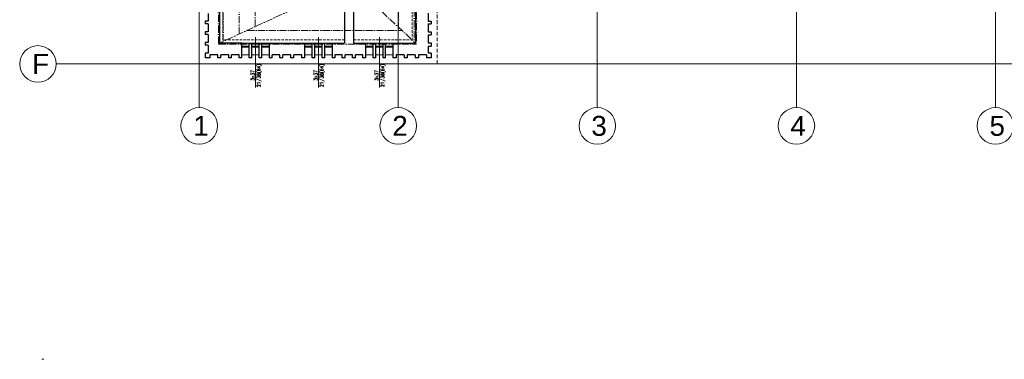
# Model space of a CAD drawing. Header units: millimetres. Extents: x -5254 to 173417, y -28809 to -6400.
# Tile 123 of 256: x 62512 to 67459, y -14634 to -12929. Entities that reach past the tile are written whole.
import ezdxf

# ---------------------------------------------------------------- set-up
doc = ezdxf.new("R2010")
doc.units = ezdxf.units.MM
doc.linetypes.add('ACAD_ISO10W100', pattern=[18, 12, -3, 0, -3])
doc.linetypes.add('HIDDEN', pattern=[9.525, 6.35, -3.175])
for name, color, linetype, lineweight in [('_MW_ppoż', 7, 'Continuous', 0), ('m_cienka', 7, 'Continuous', 5), ('m_drewno', 7, 'Continuous', 9), ('m_stolarka', 7, 'Continuous', 9), ('m_tabela', 7, 'Continuous', 15), ('m_tekst', 7, 'Continuous', 13), ('m_widok', 7, 'Continuous', 9), ('m_ściany', 7, 'Continuous', 30)]:
    doc.layers.add(name, color=color, linetype=linetype, lineweight=lineweight)
doc.styles.get("Standard").update_dxf_attribs({"font": 'arial.ttf'})
doc.styles.add('WYM', font='simplex.shx', dxfattribs={"width": 0.5})

# ---------------------------------------------------------------- blocks, each defined once
blk = doc.blocks.new('zw$A8B1')
at = {"layer": '_MW_ppoż', "color": 251}
for points in [[(901.8, 4225.7), (901.8, 183.5)], [(1901.8, 4225.7), (1901.8, 183.5)], [(2901.8, 4225.7), (2901.8, 183.5)], [(3901.8, 4225.7), (3901.8, 183.5)], [(4901.8, 4225.7), (4901.8, 183.5)], [(183.5, 402.9), (7578, 402.9)]]:
    blk.add_lwpolyline(points, dxfattribs=at)
for centre in [(91.8, 402.9), (901.8, 91.8), (1901.8, 91.8), (2901.8, 91.8), (3901.8, 91.8), (4901.8, 91.8)]:
    blk.add_circle(centre, 91.8, dxfattribs=at)
at = {"layer": '_MW_ppoż', "color": 251, "char_height": 100, "width": 98.152, "attachment_point": 1}
for s, insert in [('F', (61.7, 453)), ('1', (871.7, 141.8)), ('2', (1871.7, 141.8)), ('3', (2871.7, 141.8)), ('4', (3871.7, 141.8)), ('5', (4871.7, 141.8))]:
    blk.add_mtext(s, dxfattribs=dict(at, insert=insert))

msp = doc.modelspace()

# ---------------------------------------------------------------- linework, layer by layer
at = {"layer": 'm_cienka', "linetype": 'HIDDEN', "ltscale": 2}
for p, q in [((63532.71, -11876.24), (63532.71, -13030.24)), ((64484.71, -12600.24), (64484.71, -13030.24)), ((64144.71, -13030.24), (63532.71, -13030.24)), ((64189.71, -13030.24), (64484.71, -13030.24))]:
    msp.add_line(p, q, dxfattribs=at)
at = {"layer": 'm_cienka', "linetype": 'HIDDEN', "ltscale": 3}
for p, q in [((63414.21, -11952.24), (63414.21, -13150.74)), ((64609.21, -13150.74), (64609.21, -12706.24)), ((63414.21, -13150.74), (64609.21, -13150.74))]:
    msp.add_line(p, q, dxfattribs=at)
at = {"layer": 'm_cienka', "ltscale": 2}
for p, q in [((63697.21, -13268.62), (63697.21, -13015.84)), ((64013.21, -13268.62), (64013.21, -13015.84)), ((64319.21, -13268.62), (64319.21, -13015.84))]:
    msp.add_line(p, q, dxfattribs=at)
at = {"layer": 'm_drewno', "linetype": 'ACAD_ISO10W100', "ltscale": 3}
for p, q in [((63511.71, -11876.24), (63511.71, -13051.24)), ((63534.71, -13037.92), (63534.71, -11876.24)), ((63614.71, -13000.96), (63614.71, -11876.24)), ((63694.71, -12964), (63694.71, -11876.24)), ((64414.71, -12345.55), (64414.71, -12966.04)), ((64494.71, -12498.65), (64494.71, -13040.64)), ((64505.71, -12621.24), (64505.71, -13051.24)), ((64174.71, -12742.24), (63516.71, -13046.24)), ((64174.71, -12742.24), (64500.71, -13046.24)), ((63655.24, -12982.24), (64432.08, -12982.24)), ((63511.71, -13051.24), (64505.71, -13051.24))]:
    msp.add_line(p, q, dxfattribs=at)
at = {"layer": 'm_stolarka', "ltscale": 2}
for p, q in [((63628.71, -13061.24), (63665.71, -13061.24)), ((63628.71, -13061.24), (63628.71, -13066.24)), ((63628.71, -13066.24), (63665.71, -13066.24)), ((63633.71, -13061.24), (63633.71, -13066.24)), ((63633.71, -13063.74), (63660.71, -13063.74)), ((63660.71, -13061.24), (63660.71, -13066.24)), ((63665.71, -13061.24), (63665.71, -13066.24)), ((63678.71, -13061.24), (63715.71, -13061.24)), ((63678.71, -13061.24), (63678.71, -13066.24)), ((63678.71, -13066.24), (63715.71, -13066.24)), ((63683.71, -13061.24), (63683.71, -13066.24)), ((63683.71, -13063.74), (63710.71, -13063.74)), ((63710.71, -13061.24), (63710.71, -13066.24)), ((63715.71, -13061.24), (63715.71, -13066.24)), ((63728.71, -13061.24), (63765.71, -13061.24)), ((63728.71, -13061.24), (63728.71, -13066.24)), ((63728.71, -13066.24), (63765.71, -13066.24)), ((63733.71, -13061.24), (63733.71, -13066.24)), ((63733.71, -13063.74), (63760.71, -13063.74)), ((63760.71, -13061.24), (63760.71, -13066.24)), ((63765.71, -13061.24), (63765.71, -13066.24)), ((63944.71, -13061.24), (63981.71, -13061.24)), ((63944.71, -13061.24), (63944.71, -13066.24)), ((63944.71, -13066.24), (63981.71, -13066.24)), ((63949.71, -13061.24), (63949.71, -13066.24)), ((63949.71, -13063.74), (63976.71, -13063.74)), ((63976.71, -13061.24), (63976.71, -13066.24)), ((63981.71, -13061.24), (63981.71, -13066.24)), ((63994.71, -13061.24), (64031.71, -13061.24)), ((63994.71, -13061.24), (63994.71, -13066.24)), ((63994.71, -13066.24), (64031.71, -13066.24)), ((63999.71, -13061.24), (63999.71, -13066.24)), ((63999.71, -13063.74), (64026.71, -13063.74)), ((64026.71, -13061.24), (64026.71, -13066.24)), ((64031.71, -13061.24), (64031.71, -13066.24)), ((64044.71, -13061.24), (64081.71, -13061.24)), ((64044.71, -13061.24), (64044.71, -13066.24)), ((64044.71, -13066.24), (64081.71, -13066.24)), ((64049.71, -13061.24), (64049.71, -13066.24)), ((64049.71, -13063.74), (64076.71, -13063.74)), ((64076.71, -13061.24), (64076.71, -13066.24)), ((64081.71, -13061.24), (64081.71, -13066.24)), ((64250.71, -13061.24), (64287.71, -13061.24)), ((64250.71, -13061.24), (64250.71, -13066.24)), ((64250.71, -13066.24), (64287.71, -13066.24)), ((64255.71, -13061.24), (64255.71, -13066.24)), ((64255.71, -13063.74), (64282.71, -13063.74)), ((64282.71, -13061.24), (64282.71, -13066.24)), ((64287.71, -13061.24), (64287.71, -13066.24)), ((64300.71, -13061.24), (64337.71, -13061.24)), ((64300.71, -13061.24), (64300.71, -13066.24)), ((64300.71, -13066.24), (64337.71, -13066.24)), ((64305.71, -13061.24), (64305.71, -13066.24)), ((64305.71, -13063.74), (64332.71, -13063.74)), ((64332.71, -13061.24), (64332.71, -13066.24)), ((64337.71, -13061.24), (64337.71, -13066.24)), ((64350.71, -13061.24), (64387.71, -13061.24)), ((64350.71, -13061.24), (64350.71, -13066.24)), ((64350.71, -13066.24), (64387.71, -13066.24)), ((64355.71, -13061.24), (64355.71, -13066.24)), ((64355.71, -13063.74), (64382.71, -13063.74)), ((64382.71, -13061.24), (64382.71, -13066.24)), ((64387.71, -13061.24), (64387.71, -13066.24))]:
    msp.add_line(p, q, dxfattribs=at)
at = {"layer": 'm_tabela'}
msp.add_line((62623.72, -14634.23), (62633.72, -14634.23), dxfattribs=at)
at = {"layer": 'm_widok', "ltscale": 2}
for p, q in [((63628.71, -13046.24), (63665.71, -13046.24)), ((63678.71, -13046.24), (63715.71, -13046.24)), ((63728.71, -13046.24), (63765.71, -13046.24)), ((63944.71, -13046.24), (63981.71, -13046.24)), ((63994.71, -13046.24), (64031.71, -13046.24)), ((64044.71, -13046.24), (64081.71, -13046.24)), ((64250.71, -13046.24), (64287.71, -13046.24)), ((64300.71, -13046.24), (64337.71, -13046.24)), ((64350.71, -13046.24), (64387.71, -13046.24))]:
    msp.add_line(p, q, dxfattribs=at)
at = {"layer": 'm_widok', "ltscale": 3}
for p, q in [((63628.71, -13105.74), (63665.71, -13105.74)), ((63678.71, -13105.74), (63715.71, -13105.74)), ((63728.71, -13105.74), (63765.71, -13105.74)), ((63944.71, -13105.74), (63981.71, -13105.74)), ((63994.71, -13105.74), (64031.71, -13105.74)), ((64044.71, -13105.74), (64081.71, -13105.74)), ((64250.71, -13105.74), (64287.71, -13105.74)), ((64300.71, -13105.74), (64337.71, -13105.74)), ((64350.71, -13105.74), (64387.71, -13105.74))]:
    msp.add_line(p, q, dxfattribs=at)
at = {"layer": 'm_ściany', "ltscale": 2}
for p, q in [((64500.71, -12342.24), (64500.71, -13046.24)), ((64144.71, -12837.24), (64144.71, -13046.24)), ((64189.71, -12837.24), (64189.71, -13046.24)), ((63516.71, -12884.24), (63516.71, -13046.24)), ((63628.71, -13046.24), (63516.71, -13046.24)), ((63628.71, -13120.74), (63628.71, -13046.24)), ((63665.71, -13046.24), (63678.71, -13046.24)), ((63665.71, -13046.24), (63678.71, -13046.24)), ((63665.71, -13120.74), (63665.71, -13046.24)), ((63678.71, -13120.74), (63678.71, -13046.24)), ((63715.71, -13046.24), (63728.71, -13046.24)), ((63715.71, -13046.24), (63728.71, -13046.24)), ((63715.71, -13120.74), (63715.71, -13046.24)), ((63728.71, -13120.74), (63728.71, -13046.24)), ((63765.71, -13046.24), (63765.71, -13120.74)), ((63765.71, -13046.24), (63944.71, -13046.24)), ((63944.71, -13120.74), (63944.71, -13046.24)), ((63981.71, -13046.24), (63994.71, -13046.24)), ((63981.71, -13046.24), (63994.71, -13046.24)), ((63981.71, -13120.74), (63981.71, -13046.24)), ((63994.71, -13120.74), (63994.71, -13046.24)), ((64031.71, -13046.24), (64044.71, -13046.24)), ((64031.71, -13046.24), (64044.71, -13046.24)), ((64031.71, -13120.74), (64031.71, -13046.24)), ((64044.71, -13120.74), (64044.71, -13046.24)), ((64081.71, -13046.24), (64081.71, -13120.74)), ((64081.71, -13046.24), (64144.71, -13046.24)), ((64189.71, -13046.24), (64250.71, -13046.24)), ((64250.71, -13120.74), (64250.71, -13046.24)), ((64287.71, -13046.24), (64300.71, -13046.24)), ((64287.71, -13046.24), (64300.71, -13046.24)), ((64287.71, -13120.74), (64287.71, -13046.24)), ((64300.71, -13120.74), (64300.71, -13046.24)), ((64337.71, -13046.24), (64350.71, -13046.24)), ((64337.71, -13046.24), (64350.71, -13046.24)), ((64337.71, -13120.74), (64337.71, -13046.24)), ((64350.71, -13120.74), (64350.71, -13046.24)), ((64387.71, -13046.24), (64387.71, -13120.74)), ((64387.71, -13046.24), (64500.71, -13046.24)), ((63507.71, -13120.74), (63507.71, -13105.74)), ((63522.71, -13120.74), (63522.71, -13105.74)), ((63562.71, -13120.74), (63562.71, -13105.74)), ((63576.71, -13120.74), (63576.71, -13105.74)), ((63614.71, -13120.74), (63614.71, -13105.74)), ((63819.71, -13105.74), (63780.71, -13105.74)), ((63780.71, -13120.74), (63780.71, -13105.74)), ((63819.71, -13120.74), (63819.71, -13105.74)), ((63874.71, -13105.74), (63834.71, -13105.74)), ((63834.71, -13120.74), (63834.71, -13105.74)), ((63874.71, -13120.74), (63874.71, -13105.74)), ((63929.71, -13105.74), (63889.71, -13105.74)), ((63889.71, -13120.74), (63889.71, -13105.74)), ((63929.71, -13120.74), (63929.71, -13105.74)), ((64132.71, -13105.74), (64095.71, -13105.74)), ((64095.71, -13105.74), (64095.71, -13120.74)), ((64132.71, -13120.74), (64132.71, -13105.74)), ((64184.71, -13105.74), (64146.71, -13105.74)), ((64146.71, -13120.74), (64146.71, -13105.74)), ((64184.71, -13120.74), (64184.71, -13105.74)), ((64236.71, -13105.74), (64198.71, -13105.74)), ((64198.71, -13120.74), (64198.71, -13105.74)), ((64236.71, -13120.74), (64236.71, -13105.74)), ((64403.71, -13105.74), (64403.71, -13120.74)), ((64443.71, -13105.74), (64443.71, -13120.74)), ((64459.71, -13105.74), (64459.71, -13120.74)), ((64499.71, -13105.74), (64499.71, -13120.74)), ((64515.71, -13105.74), (64515.71, -13120.74)), ((63780.71, -13120.74), (63765.71, -13120.74)), ((63834.71, -13120.74), (63819.71, -13120.74)), ((63889.71, -13120.74), (63874.71, -13120.74)), ((63944.71, -13120.74), (63929.71, -13120.74)), ((64095.71, -13120.74), (64081.71, -13120.74)), ((64146.71, -13120.74), (64132.71, -13120.74)), ((64198.71, -13120.74), (64184.71, -13120.74)), ((64250.71, -13120.74), (64236.71, -13120.74))]:
    msp.add_line(p, q, dxfattribs=at)
at = {"layer": 'm_ściany', "ltscale": 3}
for p, q in [((63459.21, -12898.24), (63459.21, -12936.24)), ((64564.21, -12895.24), (64564.21, -12935.24)), ((63459.21, -12936.24), (63444.21, -12936.24)), ((63444.21, -12936.24), (63444.21, -12950.24)), ((63459.21, -12950.24), (63444.21, -12950.24)), ((63459.21, -12950.24), (63459.21, -12989.24)), ((64564.21, -12935.24), (64579.21, -12935.24)), ((64564.21, -12950.24), (64579.21, -12950.24)), ((64564.21, -12950.24), (64564.21, -12990.24)), ((64579.21, -12935.24), (64579.21, -12950.24)), ((63459.21, -12989.24), (63444.21, -12989.24)), ((63444.21, -12989.24), (63444.21, -13003.24)), ((63459.21, -13003.24), (63444.21, -13003.24)), ((63459.21, -13003.24), (63459.21, -13043.24)), ((64564.21, -12990.24), (64579.21, -12990.24)), ((64564.21, -13005.24), (64579.21, -13005.24)), ((64564.21, -13005.24), (64564.21, -13045.24)), ((64579.21, -12990.24), (64579.21, -13005.24)), ((63459.21, -13043.24), (63444.21, -13043.24)), ((63444.21, -13043.24), (63444.21, -13057.24)), ((63459.21, -13057.24), (63444.21, -13057.24)), ((63459.21, -13057.24), (63459.21, -13097.24)), ((64564.21, -13045.24), (64579.21, -13045.24)), ((64579.21, -13045.24), (64579.21, -13061.24)), ((63459.21, -13097.24), (63444.21, -13097.24)), ((63444.21, -13097.24), (63444.21, -13120.74)), ((63507.71, -13105.74), (63467.71, -13105.74)), ((63467.71, -13105.74), (63467.71, -13120.74)), ((63562.71, -13105.74), (63522.71, -13105.74)), ((63614.71, -13105.74), (63576.71, -13105.74)), ((64443.71, -13105.74), (64403.71, -13105.74)), ((64499.71, -13105.74), (64459.71, -13105.74)), ((64555.71, -13105.74), (64515.71, -13105.74)), ((64555.71, -13105.74), (64555.71, -13120.74)), ((64564.21, -13061.24), (64579.21, -13061.24)), ((64564.21, -13061.24), (64564.21, -13097.24)), ((64579.21, -13097.24), (64564.21, -13097.24)), ((64579.21, -13097.24), (64579.21, -13120.74)), ((63467.71, -13120.74), (63444.21, -13120.74)), ((63522.71, -13120.74), (63507.71, -13120.74)), ((63576.71, -13120.74), (63562.71, -13120.74)), ((63628.71, -13120.74), (63614.71, -13120.74)), ((63678.71, -13120.74), (63665.71, -13120.74)), ((63728.71, -13120.74), (63715.71, -13120.74)), ((63994.71, -13120.74), (63981.71, -13120.74)), ((64044.71, -13120.74), (64031.71, -13120.74)), ((64300.71, -13120.74), (64287.71, -13120.74)), ((64350.71, -13120.74), (64337.71, -13120.74)), ((64403.71, -13120.74), (64387.71, -13120.74)), ((64459.71, -13120.74), (64443.71, -13120.74)), ((64515.71, -13120.74), (64499.71, -13120.74)), ((64579.21, -13120.74), (64555.71, -13120.74))]:
    msp.add_line(p, q, dxfattribs=at)

# ---------------------------------------------------------------- block references
at = {"layer": '_MW_ppoż', "color": 251}
msp.add_blockref('zw$A8B1', (62512.45, -13553.67), dxfattribs=at)

# ---------------------------------------------------------------- texts
at = {"layer": 'm_tekst', "ltscale": 2, "char_height": 17, "width": 45.6715, "attachment_point": 1, "rotation": 90, "style": 'WYM'}
for insert in [(63673.89, -13231.48), (63989.89, -13231.48), (64295.89, -13231.48)]:
    msp.add_mtext('\\pxqc;{\\H1.0588x;\\W0.8;\\C3;3x37\\P21/38(64)\\W0.6; \\H0.94444x; }', dxfattribs=dict(at, insert=insert))

doc.saveas('drawing.dxf')
